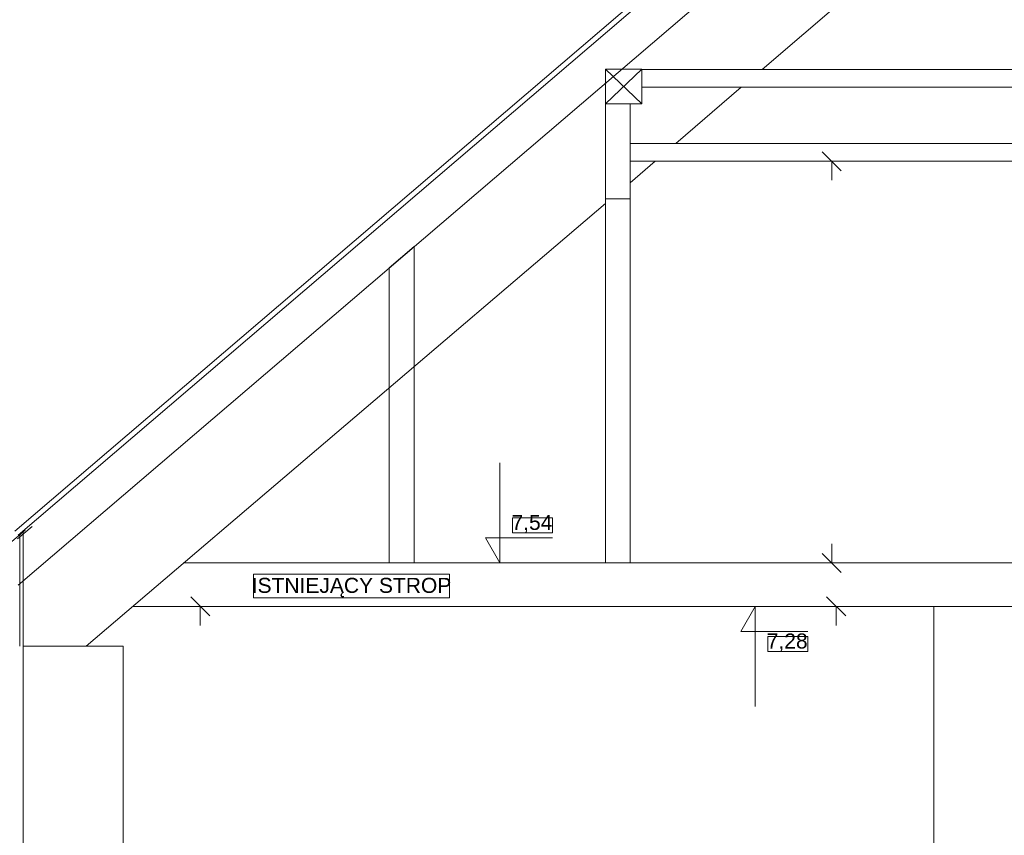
# Model space of a CAD drawing. Header units: millimetres. Extents: x 178516 to 426772, y -178579 to -115871.
# Tile 253 of 256: x 352232 to 358125, y -131974 to -127090. Entities that reach past the tile are written whole.
import ezdxf

# ---------------------------------------------------------------- set-up
doc = ezdxf.new("R2010")
doc.units = ezdxf.units.MM
doc.header["$MEASUREMENT"] = 0
doc.layers.get('0').update_dxf_attribs({"color": 252, "lineweight": 5})
for name, color, linetype, lineweight in [('810-G Ogólne_Nr_pióra__7', 252, 'Continuous', 5), ('Nowe_220-A Ściany_Nr_pióra__27', 252, 'Continuous', 5), ('Nowe_299-A Wymiary Opisy_Nr_pióra__7', 252, 'Continuous', 5), ('Nowe_810-G Ogólne_Nr_pióra__120', 252, 'Continuous', 5), ('Nowe_810-G Ogólne_Nr_pióra__7', 252, 'Continuous', 5), ('Nowe_830-G Teksty Etykiety_Nr_pióra__1', 252, 'Continuous', 5), ('Nowe_Nowe_220(1)-A Ściany zewnętrzne_Nr_pióra__143', 252, 'Continuous', 5), ('Nowe_Nowe_220(1)-A Ściany zewnętrzne_Nr_pióra__7', 252, 'Continuous', 5)]:
    doc.layers.add(name, color=color, linetype=linetype, lineweight=lineweight)
doc.styles.add('GENERATED_STYLE_4', font='arial.ttf')

# ---------------------------------------------------------------- blocks, each defined once
blk = doc.blocks.new('podkład 20251118')
at = {"color": 252, "linetype": 'Continuous', "lineweight": 5}
for p, q in [((357149.4, -127994.8), (357035.4, -127880.8)), ((357092.4, -127937.8), (357092.4, -128051.8)), ((357092.4, -130343.4), (357092.4, -130229.4)), ((357035.4, -130286.4), (357149.4, -130400.4)), ((353370.1, -130660.6), (353256.1, -130546.6)), ((357175.7, -130660.6), (357061.7, -130546.6)), ((353313.1, -130603.6), (353313.1, -130717.6)), ((357118.7, -130603.6), (357118.7, -130717.6))]:
    blk.add_line(p, q, dxfattribs=at)
at = {"color": 252, "lineweight": 5}
for p, q in [((355421, -130073.4), (355181.6, -130073.4)), ((355181.6, -130073.4), (355181.6, -130163.4)), ((355421, -130163.4), (355421, -130073.4)), ((355181.6, -130163.4), (355421, -130163.4)), ((353632.5, -130411), (354805.1, -130411)), ((353632.5, -130552.4), (353632.5, -130411)), ((354805.1, -130411), (354805.1, -130552.4)), ((354805.1, -130552.4), (353632.5, -130552.4)), ((356948.5, -130783.4), (356709.1, -130783.4)), ((356709.1, -130783.4), (356709.1, -130873.4)), ((356948.5, -130873.4), (356948.5, -130783.4)), ((356709.1, -130873.4), (356948.5, -130873.4))]:
    blk.add_line(p, q, dxfattribs=at)
at = {"layer": '810-G Ogólne_Nr_pióra__7', "color": 252, "linetype": 'Continuous', "lineweight": 5}
for p, q in [((358984.4, -130343.4), (353214.8, -130343.4)), ((352909.8, -130603.4), (358984.4, -130603.4))]:
    blk.add_line(p, q, dxfattribs=at)
at = {"layer": 'Nowe_220-A Ściany_Nr_pióra__27', "color": 252, "linetype": 'Continuous', "lineweight": 5}
for p, q in [((358727.4, -124572.3), (352203.3, -130153.8)), ((352223.1, -130177), (358747.2, -124595.4))]:
    blk.add_line(p, q, dxfattribs=at)
at = {"layer": 'Nowe_299-A Wymiary Opisy_Nr_pióra__7', "color": 252, "linetype": 'Continuous', "lineweight": 5}
for p, q in [((355106.6, -130343.4), (355106.6, -129743.4)), ((355106.6, -130343.4), (355019.6, -130193.4)), ((355019.6, -130193.4), (355106.6, -130193.4)), ((355106.6, -130193.4), (355421, -130193.4)), ((355106.6, -130343.4), (354994.1, -130343.4)), ((355106.6, -130343.4), (355219.1, -130343.4)), ((356634.1, -130603.4), (356521.6, -130603.4)), ((356634.1, -130603.4), (356547.1, -130753.4)), ((356634.1, -130603.4), (356746.6, -130603.4)), ((356634.1, -130603.4), (356634.1, -131203.4)), ((356547.1, -130753.4), (356634.1, -130753.4)), ((356634.1, -130753.4), (356948.5, -130753.4))]:
    blk.add_line(p, q, dxfattribs=at)
at = {"layer": 'Nowe_810-G Ogólne_Nr_pióra__120', "color": 252, "linetype": 'Continuous', "lineweight": 5}
for p, q in [((358729.1, -125625.3), (356676, -127387.7)), ((355955.7, -127387.7), (361502.6, -127387.2)), ((355955.7, -127495), (361502.6, -127495)), ((356551, -127495), (356159.3, -127831.2)), ((356035.2, -127937.8), (355885.4, -128066.4)), ((355738.3, -128191.8), (352629.7, -130842.3))]:
    blk.add_line(p, q, dxfattribs=at)
at = {"layer": 'Nowe_810-G Ogólne_Nr_pióra__7', "color": 252, "linetype": 'Continuous', "lineweight": 5}
for p, q in [((355738.3, -127593.6), (355955.7, -127387.2)), ((355955.7, -127593.6), (355738.3, -127387.2))]:
    blk.add_line(p, q, dxfattribs=at)
at = {"layer": 'Nowe_Nowe_220(1)-A Ściany zewnętrzne_Nr_pióra__143', "color": 252, "linetype": 'Continuous', "lineweight": 5}
for p, q in [((352264.4, -130146.9), (352171.5, -130226.1)), ((352306.6, -130124.8), (352220.1, -130198.7))]:
    blk.add_line(p, q, dxfattribs=at)
at = {"layer": 'Nowe_Nowe_220(1)-A Ściany zewnętrzne_Nr_pióra__7', "color": 252, "linetype": 'Continuous', "lineweight": 5}
for p, q in [((358729.1, -124910.9), (352223.1, -130477)), ((355955.7, -127387.2), (355738.3, -127387.2)), ((355738.3, -127387.2), (355738.3, -127593.6)), ((355955.7, -127593.6), (355955.7, -127387.2)), ((355738.3, -127593.6), (355955.7, -127593.6)), ((355738.3, -127593.6), (355885.4, -127593.6)), ((355738.3, -128163.6), (355738.3, -127593.6)), ((355885.4, -127593.6), (355885.4, -128163.6)), ((361572.9, -127831.2), (355885.4, -127831.2)), ((361572.9, -127937.8), (355885.4, -127937.8)), ((355738.3, -130343.4), (355738.3, -128163.6)), ((355738.3, -128163.6), (355885.4, -128163.6)), ((355885.4, -128163.6), (355738.3, -128163.6)), ((355885.4, -128163.6), (355885.4, -130343.4)), ((354444, -128577), (354594, -128448.6)), ((354594, -128448.6), (354594, -130343.4)), ((354444, -130343.4), (354444, -128577)), ((352252.4, -130842.3), (352252.4, -130156.5)), ((352232.4, -130842.3), (352232.4, -130169.1)), ((354594, -130343.4), (354444, -130343.4)), ((355885.4, -130343.4), (355738.3, -130343.4)), ((358984.4, -130603.6), (357702.1, -130603.6)), ((357702.1, -130603.6), (357702.1, -134253.5)), ((352852.1, -130842.3), (352252.4, -130842.3)), ((352252.4, -130842.3), (352252.4, -134583.4)), ((352852.1, -134583.4), (352852.1, -130842.3))]:
    blk.add_line(p, q, dxfattribs=at)
at = {"layer": 'Nowe_299-A Wymiary Opisy_Nr_pióra__7', "color": 252, "lineweight": 5, "style": 'GENERATED_STYLE_4'}
for s, p in [('7,54', (355175.6, -130145.6)), ('7,28', (356703.1, -130855.5))]:
    blk.add_text(s, height=90, dxfattribs=at).set_placement(p)
at = {"layer": 'Nowe_830-G Teksty Etykiety_Nr_pióra__1', "color": 252, "lineweight": 5, "style": 'GENERATED_STYLE_4'}
blk.add_text('ISTNIEJĄCY STROP', height=90, dxfattribs=at).set_placement((353620.8, -130522.4))

msp = doc.modelspace()

# ---------------------------------------------------------------- block references
msp.add_blockref('podkład 20251118', (0, 0))

doc.saveas('drawing.dxf')
